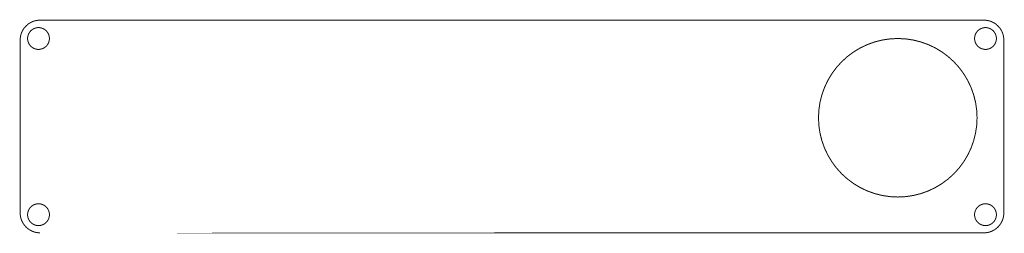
# Model space of a CAD drawing. Header units: millimetres. Extents: x 12.7 to 112.1, y 86.8 to 108.3.
import ezdxf

# ---------------------------------------------------------------- set-up
doc = ezdxf.new("R2010")
doc.units = ezdxf.units.MM
doc.header["$MEASUREMENT"] = 0
doc.layers.add('Top-Silkscreen-Layer', color=7, linetype='Continuous', true_color=0xffcc00)

msp = doc.modelspace()

# ---------------------------------------------------------------- linework, layer by layer
at = {"layer": 'Top-Silkscreen-Layer', "const_width": 0.1}
for points in [[(14.329, 108.224), (14.482, 108.254)], [(14.482, 108.254), (14.639, 108.272)], [(14.639, 108.272), (14.796, 108.279)], [(14.796, 108.279), (110.046, 108.279)], [(110.046, 108.279), (110.204, 108.272)], [(110.204, 108.272), (110.359, 108.254)], [(110.359, 108.254), (110.514, 108.224)], [(13.013, 107.186), (13.09, 107.324)], [(13.09, 107.324), (13.177, 107.455)], [(13.177, 107.455), (13.275, 107.577)], [(13.275, 107.577), (13.381, 107.693)], [(13.381, 107.693), (13.497, 107.799)], [(13.497, 107.799), (13.619, 107.897)], [(13.619, 107.897), (13.75, 107.984)], [(13.75, 107.984), (13.888, 108.061)], [(13.888, 108.061), (14.03, 108.126)], [(14.03, 108.126), (14.176, 108.181)], [(14.176, 108.181), (14.329, 108.224)], [(110.514, 108.224), (110.665, 108.181)], [(110.665, 108.181), (110.811, 108.126)], [(110.811, 108.126), (110.955, 108.061)], [(110.955, 108.061), (111.091, 107.984)], [(111.091, 107.984), (111.222, 107.897)], [(111.222, 107.897), (111.345, 107.799)], [(111.345, 107.799), (111.46, 107.693)], [(111.46, 107.693), (111.566, 107.577)], [(111.566, 107.577), (111.664, 107.455)], [(111.664, 107.455), (111.752, 107.324)], [(111.752, 107.324), (111.83, 107.186)], [(12.795, 106.278), (12.802, 106.435)], [(12.795, 88.817), (12.795, 106.278)], [(12.802, 106.435), (12.82, 106.592)], [(12.82, 106.592), (12.85, 106.745)], [(12.85, 106.745), (12.893, 106.898)], [(12.893, 106.898), (12.948, 107.044)], [(12.948, 107.044), (13.013, 107.186)], [(111.83, 107.186), (111.895, 107.044)], [(111.895, 107.044), (111.95, 106.898)], [(111.95, 106.898), (111.991, 106.745)], [(111.991, 106.745), (112.023, 106.592)], [(112.023, 106.592), (112.041, 106.435)], [(112.041, 106.435), (112.046, 106.278)]]:
    msp.add_lwpolyline(points, dxfattribs=at)
for points in [[(13.544, 106.429, 1), (15.744, 106.429, 1)], [(109.097, 106.429, 1), (111.297, 106.429, 1)], [(93.347, 98.429, 1), (109.347, 98.429, 1)], [(13.544, 88.646, 1), (15.744, 88.646, 1)], [(109.097, 88.646, 1), (111.297, 88.646, 1)]]:
    msp.add_lwpolyline(points, format="xyb", close=True, dxfattribs=at)
for points in [[(112.046, 106.278), (112.046, 88.817, -0.414), (110.046, 86.817)], [(14.795, 86.817), (110.046, 86.817), (14.795, 86.817, -0.414), (12.795, 88.817)]]:
    msp.add_lwpolyline(points, format="xyb", dxfattribs=at)

doc.saveas('drawing.dxf')
